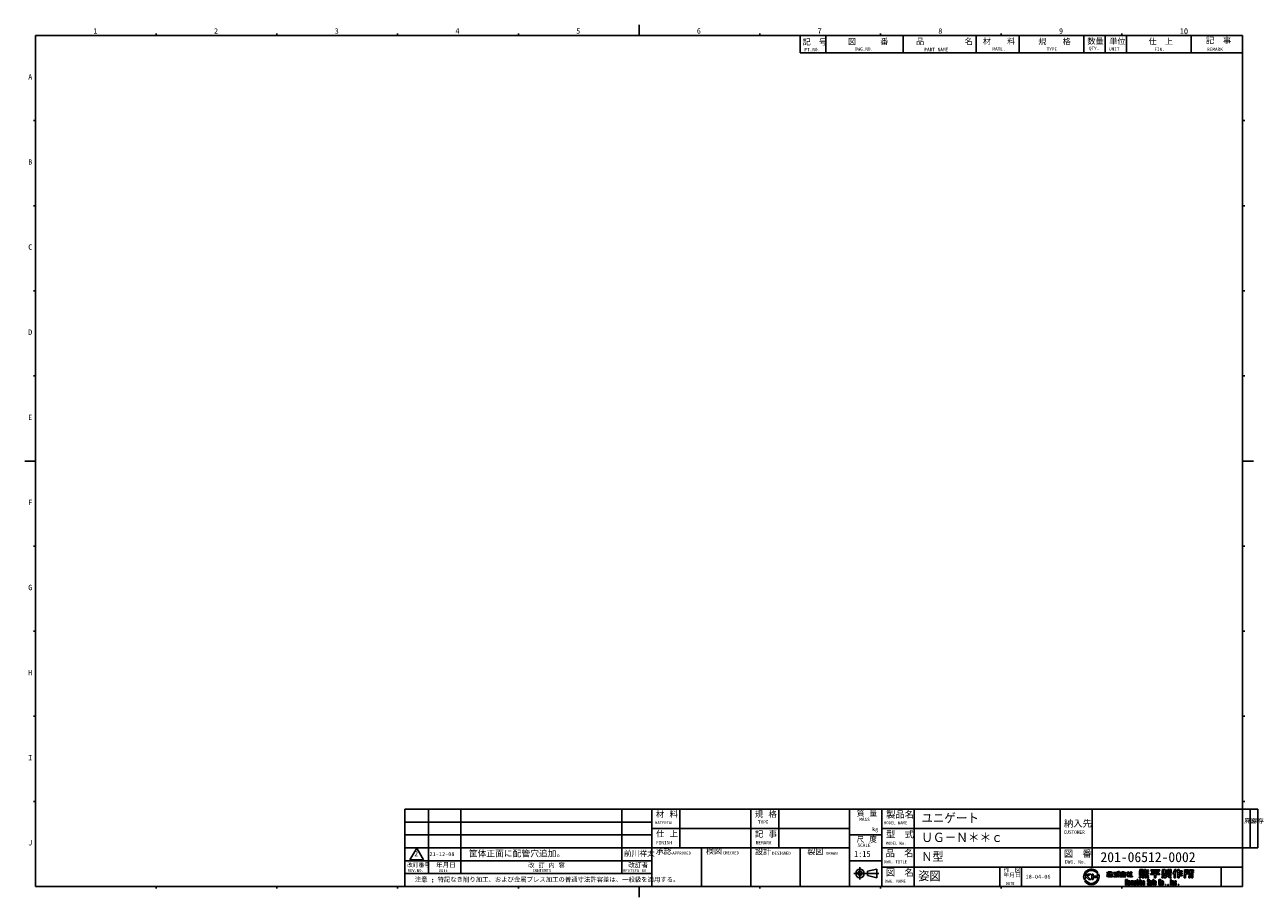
# Model space of a CAD drawing. Extents: x 10 to 8401, y 5 to 5749.
# Tile 1 of 21: x 10 to 587, y 5 to 411. Entities that reach past the tile are written whole.
import ezdxf

# ---------------------------------------------------------------- set-up
doc = ezdxf.new("R2010")
doc.units = 0
doc.header["$LTSCALE"] = 20
doc.linetypes.add('CENTER', pattern=[2, 1.25, -0.25, 0.25, -0.25])
for name, color, linetype in [('BOM10', 7, 'CONTINUOUS'), ('BOM110', 7, 'CONTINUOUS'), ('MDF10', 7, 'CONTINUOUS'), ('MDF11', 7, 'CONTINUOUS'), ('WAKU10', 7, 'CONTINUOUS'), ('WAKU11', 7, 'CONTINUOUS'), ('WAKU110', 7, 'CONTINUOUS')]:
    doc.layers.add(name, color=color, linetype=linetype)
doc.styles.add('KNJTATE', font='TXT', dxfattribs={"bigfont": 'BIGFONT'})
doc.styles.add('KNJYOKO', font='TXT', dxfattribs={"bigfont": 'BIGFONT'})

# ---------------------------------------------------------------- blocks, each defined once
blk = doc.blocks.new('*X0')
at = {"layer": 'WAKU11', "color": 0, "linetype": 'BYBLOCK', "lineweight": -2}
blk.add_line((549.88, 17.06), (549.88, 17.06), dxfattribs=at)

msp = doc.modelspace()

# ---------------------------------------------------------------- linework, layer by layer
at = {"layer": 'BOM10', "color": 3, "linetype": 'CONTINUOUS'}
for p, q in [((371, 406), (577, 406)), ((371, 406), (371, 398)), ((383, 406), (383, 398)), ((419, 406), (419, 398)), ((453, 406), (453, 398)), ((473, 406), (473, 398)), ((503, 406), (503, 398)), ((513, 406), (513, 398)), ((523, 406), (523, 398)), ((553, 406), (553, 398)), ((577, 406), (577, 398)), ((371, 398), (577, 398))]:
    msp.add_line(p, q, dxfattribs=at)
at = {"layer": 'MDF10', "color": 3, "linetype": 'CONTINUOUS'}
for p, q in [((187, 46), (302, 46)), ((187, 40), (187, 46)), ((187, 46), (187, 10.286)), ((198, 40), (198, 46)), ((213, 40), (213, 46)), ((288, 40), (288, 46)), ((302, 40), (302, 46)), ((187, 40), (302, 40)), ((187, 34), (187, 40)), ((198, 34), (198, 40)), ((213, 34), (213, 40)), ((288, 34), (288, 40)), ((302, 34), (302, 40)), ((187, 34), (302, 34)), ((187, 28), (187, 34)), ((198, 28), (198, 34)), ((213, 28), (213, 34)), ((288, 28), (288, 34)), ((302, 28), (302, 34)), ((187, 28), (302, 28)), ((187, 22), (187, 28)), ((189.35, 22.401), (192.498, 27.853)), ((195.646, 22.401), (192.498, 27.853)), ((198, 22), (198, 28)), ((213, 22), (213, 28)), ((288, 22), (288, 28)), ((302, 22), (302, 28)), ((187, 22), (302, 22)), ((187, 22), (187, 16)), ((189.35, 22.401), (195.646, 22.401)), ((198, 22), (198, 16)), ((213, 22), (213, 16)), ((288, 22), (288, 16)), ((302, 22), (302, 16)), ((187, 16), (302, 16))]:
    msp.add_line(p, q, dxfattribs=at)
at = {"layer": 'WAKU10', "color": 3, "linetype": 'CONTINUOUS'}
for p, q in [((296, 406), (296, 411)), ((15, 406), (577, 406)), ((15, 406), (15, 10)), ((71.2, 406), (71.2, 407)), ((127.4, 406), (127.4, 407)), ((183.6, 406), (183.6, 407)), ((239.8, 406), (239.8, 407)), ((352.2, 406), (352.2, 407)), ((408.4, 406), (408.4, 407)), ((464.6, 406), (464.6, 407)), ((520.8, 406), (520.8, 407)), ((577, 406), (577, 10)), ((14, 366.4), (15, 366.4)), ((578, 366.4), (577, 366.4)), ((14, 326.8), (15, 326.8)), ((578, 326.8), (577, 326.8)), ((14, 287.2), (15, 287.2)), ((578, 287.2), (577, 287.2)), ((14, 247.6), (15, 247.6)), ((578, 247.6), (577, 247.6)), ((10, 208), (15, 208)), ((582, 208), (577, 208)), ((14, 168.4), (15, 168.4)), ((578, 168.4), (577, 168.4)), ((14, 128.8), (15, 128.8)), ((578, 128.8), (577, 128.8)), ((14, 89.2), (15, 89.2)), ((578, 89.2), (577, 89.2)), ((14, 49.6), (15, 49.6)), ((578, 49.6), (577, 49.6)), ((302, 46), (577, 46)), ((302, 46), (302, 10)), ((315, 46), (315, 28)), ((348, 46), (348, 10)), ((361, 46), (361, 28)), ((394, 46), (394, 10)), ((409, 46), (409, 10)), ((424, 46), (424, 10)), ((492, 46), (492, 10)), ((507, 46), (507, 19)), ((577, 46), (577, 10)), ((577, 46), (584, 46)), ((580.5, 28), (580.5, 46)), ((584, 28), (584, 46)), ((302, 37), (394, 37)), ((409, 37), (492, 37)), ((394, 34), (409, 34)), ((302, 28), (394, 28)), ((325, 28), (325, 10)), ((371, 28), (371, 10)), ((409, 28), (577, 28)), ((577, 28), (584, 28)), ((394, 22), (409, 22)), ((402.315, 17.062), (406.654, 18.062)), ((406.654, 14.062), (406.654, 18.062)), ((409, 19), (577, 19)), ((464, 19), (464, 10)), ((474, 19), (474, 10)), ((567, 19), (567, 10)), ((402.315, 15.062), (402.315, 17.062)), ((402.315, 15.062), (406.654, 14.062)), ((15, 10), (577, 10)), ((71.2, 10), (71.2, 9)), ((127.4, 10), (127.4, 9)), ((183.6, 10), (183.6, 9)), ((239.8, 10), (239.8, 9)), ((296, 10), (296, 5)), ((302, 10), (577, 10)), ((352.2, 10), (352.2, 9)), ((408.4, 10), (408.4, 9)), ((464.6, 10), (464.6, 9)), ((520.8, 10), (520.8, 9))]:
    msp.add_line(p, q, dxfattribs=at)
at = {"layer": 'WAKU10', "color": 3, "linetype": 'CENTER'}
for p, q in [((398.842, 18.908), (398.842, 13.279)), ((396.056, 16.062), (407.574, 16.062))]:
    msp.add_line(p, q, dxfattribs=at)
at = {"layer": 'WAKU10', "color": 3, "linetype": 'CONTINUOUS'}
for radius in [2, 1]:
    msp.add_circle((398.842, 16.062), radius, dxfattribs=at)
at = {"layer": 'WAKU10', "color": 9, "linetype": 'CONTINUOUS'}
msp.add_point((577, 46), dxfattribs=at)
at = {"layer": 'WAKU11', "color": 4, "linetype": 'CONTINUOUS'}
for p, q in [((529.159, 17.913), (528.91, 16.986)), ((529.839, 17.913), (529.159, 17.913)), ((529.839, 17.913), (529.673, 17.295)), ((530.116, 17.913), (530.282, 17.295)), ((530.116, 17.913), (530.756, 17.913)), ((530.756, 17.913), (531.005, 16.986)), ((531.314, 16.967), (531.314, 17.913)), ((531.314, 17.913), (531.971, 17.913)), ((531.971, 17.659), (531.971, 17.913)), ((531.971, 17.659), (533.13, 17.759)), ((531.971, 17.35), (533.13, 17.45)), ((531.971, 17.024), (531.971, 17.35)), ((533.13, 17.759), (533.13, 17.45)), ((534.203, 17.798), (538.423, 17.798)), ((534.203, 17.798), (534.203, 17.456)), ((534.203, 17.456), (535.965, 17.456)), ((535.965, 17.456), (535.965, 15.881)), ((536.661, 15.881), (536.661, 17.456)), ((536.661, 17.456), (538.423, 17.456)), ((538.423, 17.456), (538.423, 17.798)), ((539.639, 17.913), (539.473, 17.295)), ((540.239, 17.913), (539.639, 17.913)), ((540.239, 17.913), (540.156, 17.604)), ((540.366, 17.604), (540.156, 17.604)), ((540.366, 17.913), (540.366, 17.604)), ((540.366, 17.913), (540.984, 17.913)), ((540.984, 17.913), (540.984, 17.604)), ((540.984, 17.604), (541.854, 17.604)), ((541.854, 17.295), (541.854, 17.604)), ((542.205, 15.904), (542.205, 17.875)), ((542.824, 17.875), (542.205, 17.875)), ((542.824, 15.904), (542.824, 17.875)), ((543.075, 17.875), (543.075, 15.905)), ((543.075, 17.875), (543.693, 17.875)), ((543.693, 17.875), (543.693, 16.214)), ((545.371, 17.913), (544.435, 15.906)), ((545.371, 17.913), (546.096, 17.913)), ((545.781, 17.238), (546.096, 17.913)), ((546.776, 17.913), (546.29, 16.87)), ((546.776, 17.913), (547.502, 17.913)), ((547.502, 17.913), (547.231, 17.334)), ((547.231, 17.334), (548.798, 17.334)), ((548.802, 16.87), (548.802, 17.334)), ((549.875, 17.798), (549.875, 17.334)), ((551.804, 17.798), (549.875, 17.798)), ((551.804, 17.334), (549.875, 17.334)), ((551.804, 17.334), (551.804, 17.798)), ((552.25, 17.798), (551.883, 13.971)), ((552.25, 17.798), (554.134, 17.798)), ((552.858, 16.963), (552.877, 17.334)), ((552.877, 17.334), (554.134, 17.334)), ((554.134, 17.334), (554.134, 17.798)), ((514.458, 16.574), (513.837, 16.574)), ((513.837, 16.574), (513.837, 16.296)), ((514.091, 16.296), (513.837, 14.587)), ((514.091, 16.296), (513.837, 16.296)), ((514.047, 14.587), (513.837, 14.587)), ((514.433, 16.296), (514.231, 14.75)), ((514.433, 16.296), (514.458, 16.296)), ((514.458, 16.574), (514.458, 16.852)), ((514.829, 16.852), (514.458, 16.852)), ((514.458, 16.296), (514.458, 14.487)), ((514.458, 14.487), (514.829, 14.487)), ((514.829, 16.852), (514.829, 14.487)), ((515.046, 16.852), (514.968, 16.296)), ((514.968, 16.296), (515.539, 16.296)), ((515.539, 16.017), (514.968, 16.017)), ((514.968, 15.739), (514.968, 16.017)), ((515.144, 15.739), (514.968, 15.739)), ((515.144, 15.739), (514.968, 14.487)), ((514.968, 14.487), (515.177, 14.487)), ((515.046, 16.852), (515.41, 16.852)), ((515.495, 15.739), (515.362, 14.65)), ((515.41, 16.852), (515.376, 16.574)), ((515.539, 16.574), (515.376, 16.574)), ((515.495, 15.739), (515.539, 15.739)), ((515.539, 16.852), (515.91, 16.852)), ((515.539, 16.574), (515.539, 16.852)), ((515.539, 16.017), (515.539, 16.296)), ((515.539, 15.739), (515.539, 14.487)), ((515.91, 14.487), (515.539, 14.487)), ((515.91, 16.574), (515.91, 16.852)), ((515.91, 16.574), (516.481, 16.574)), ((515.91, 16.296), (516.481, 16.296)), ((515.91, 16.017), (515.91, 16.296)), ((515.91, 16.017), (516.481, 16.017)), ((515.953, 15.739), (515.91, 15.739)), ((515.91, 15.739), (515.91, 14.487)), ((515.953, 15.739), (516.087, 14.65)), ((516.481, 14.487), (516.271, 14.487)), ((516.305, 15.739), (516.481, 15.739)), ((516.305, 15.739), (516.481, 14.487)), ((516.481, 16.296), (516.481, 16.574)), ((516.481, 16.017), (516.481, 15.739)), ((518.561, 16.574), (516.952, 16.574)), ((516.952, 16.296), (516.952, 16.574)), ((518.641, 16.296), (516.952, 16.296)), ((517.616, 14.765), (516.952, 14.765)), ((516.952, 14.765), (516.952, 14.487)), ((518.72, 14.487), (516.952, 14.487)), ((517.045, 16.017), (518.628, 16.017)), ((517.045, 15.739), (517.045, 16.017)), ((517.616, 15.739), (517.045, 15.739)), ((517.616, 15.739), (517.616, 14.765)), ((518.057, 15.739), (518.628, 15.739)), ((518.057, 14.765), (518.057, 15.739)), ((518.057, 14.765), (518.72, 14.765)), ((518.481, 16.852), (518.873, 16.852)), ((518.558, 16.585), (518.481, 16.852)), ((518.628, 16.017), (518.628, 15.739)), ((518.641, 16.296), (519.116, 14.638)), ((518.72, 14.765), (518.72, 14.487)), ((518.958, 16.574), (518.873, 16.852)), ((518.958, 16.574), (519.596, 16.574)), ((519.043, 16.296), (519.596, 16.296)), ((519.043, 16.296), (519.596, 14.487)), ((519.117, 16.922), (519.596, 16.922)), ((519.117, 16.922), (519.117, 16.713)), ((519.117, 16.713), (519.596, 16.713)), ((519.324, 14.487), (519.596, 14.487)), ((519.596, 16.922), (519.596, 16.713)), ((519.596, 16.296), (519.596, 16.574)), ((521.087, 16.852), (519.928, 16.296)), ((520.587, 16.296), (519.928, 16.296)), ((522.618, 16.11), (519.974, 16.11)), ((519.974, 15.832), (519.974, 16.11)), ((522.618, 15.832), (519.974, 15.832)), ((519.974, 15.554), (519.974, 15.275)), ((519.974, 15.554), (522.618, 15.554)), ((520.342, 15.275), (519.974, 15.275)), ((520.342, 15.275), (519.974, 14.487)), ((522.618, 14.487), (519.974, 14.487)), ((520.543, 14.719), (520.802, 15.275)), ((522.049, 14.719), (520.543, 14.719)), ((520.784, 16.34), (521.296, 16.581)), ((520.802, 15.275), (522.618, 15.275)), ((521.505, 16.852), (521.087, 16.852)), ((521.296, 16.581), (521.808, 16.34)), ((521.505, 16.852), (522.664, 16.296)), ((522.337, 15.09), (521.876, 15.09)), ((521.876, 15.09), (522.049, 14.719)), ((522.006, 16.296), (522.664, 16.296)), ((522.337, 15.09), (522.618, 14.487)), ((522.528, 13.274), (522.815, 13.274)), ((522.528, 10.628), (522.528, 13.274)), ((522.618, 15.832), (522.618, 16.11)), ((522.618, 15.554), (522.618, 15.275)), ((522.815, 12.222), (522.815, 13.274)), ((522.815, 12.222), (522.858, 12.222)), ((522.815, 10.628), (522.815, 11.897)), ((522.815, 11.897), (522.859, 11.897)), ((522.858, 12.222), (523.091, 13.274)), ((522.859, 11.897), (523.145, 10.628)), ((523.663, 16.296), (522.996, 15.275)), ((523.506, 15.275), (522.996, 15.275)), ((523.506, 16.574), (523.089, 16.574)), ((523.089, 16.574), (523.089, 16.296)), ((523.663, 16.296), (523.089, 16.296)), ((523.091, 13.274), (523.384, 13.274)), ((523.384, 13.274), (523.141, 12.058)), ((523.141, 12.058), (523.439, 10.628)), ((523.924, 16.852), (523.506, 16.852)), ((523.506, 16.574), (523.506, 16.852)), ((523.506, 15.275), (523.506, 14.487)), ((523.924, 14.487), (523.506, 14.487)), ((523.674, 10.867), (523.674, 12.569)), ((523.674, 12.569), (523.961, 12.569)), ((523.924, 16.574), (523.924, 16.852)), ((523.924, 16.574), (524.295, 16.574)), ((523.924, 15.275), (523.924, 14.487)), ((523.924, 15.275), (524.434, 15.275)), ((523.958, 15.991), (524.295, 16.574)), ((523.958, 15.991), (524.434, 15.275)), ((523.961, 11.016), (523.961, 12.569)), ((524.216, 11.016), (524.216, 12.569)), ((524.216, 12.569), (524.503, 12.569)), ((524.388, 14.487), (524.388, 14.765)), ((524.828, 14.765), (524.388, 14.765)), ((524.388, 14.487), (525.686, 14.487)), ((524.434, 16.296), (524.434, 16.574)), ((524.828, 16.574), (524.434, 16.574)), ((524.828, 16.296), (524.434, 16.296)), ((524.503, 10.867), (524.503, 12.569)), ((524.828, 16.852), (525.246, 16.852)), ((524.828, 16.574), (524.828, 16.852)), ((524.828, 16.296), (524.828, 14.765)), ((524.893, 12.569), (526.026, 12.569)), ((524.893, 12.569), (524.893, 10.628)), ((525.181, 12.182), (525.181, 10.628)), ((525.246, 16.574), (525.246, 16.852)), ((525.246, 16.574), (525.64, 16.574)), ((525.246, 16.296), (525.64, 16.296)), ((525.246, 16.296), (525.246, 14.765)), ((525.246, 14.765), (525.686, 14.765)), ((525.435, 12.182), (525.435, 10.628)), ((525.64, 16.574), (525.64, 16.296)), ((525.686, 14.765), (525.686, 14.487)), ((525.723, 12.182), (525.723, 10.628)), ((525.978, 12.182), (525.978, 10.628)), ((526.265, 12.331), (526.265, 10.628)), ((526.655, 12.331), (526.655, 12.011)), ((526.655, 12.011), (526.942, 12.011)), ((527.246, 12.569), (526.894, 12.569)), ((526.894, 11.648), (527.197, 11.648)), ((526.942, 12.182), (526.942, 12.011)), ((527.197, 12.182), (527.197, 11.648)), ((527.485, 12.331), (527.485, 10.628)), ((527.875, 10.628), (527.875, 13.22)), ((527.875, 13.22), (528.162, 13.22)), ((528.162, 12.569), (528.162, 13.22)), ((528.162, 12.569), (528.466, 12.569)), ((528.162, 12.182), (528.162, 10.628)), ((528.417, 12.182), (528.417, 10.628)), ((528.704, 12.331), (528.704, 10.628)), ((529.032, 14.699), (528.779, 13.971)), ((529.224, 13.971), (528.779, 13.971)), ((528.91, 16.986), (531.005, 16.986)), ((528.933, 15.031), (528.933, 16.754)), ((530.982, 16.754), (528.933, 16.754)), ((529.59, 15.031), (528.933, 15.031)), ((529.713, 14.699), (529.032, 14.699)), ((529.094, 13.22), (529.382, 13.22)), ((529.094, 12.851), (529.094, 13.22)), ((529.094, 12.851), (529.382, 12.851)), ((529.094, 12.569), (529.382, 12.569)), ((529.094, 10.618), (529.094, 12.569)), ((529.382, 12.851), (529.382, 13.22)), ((529.382, 10.628), (529.382, 12.569)), ((529.713, 14.699), (529.522, 14.199)), ((529.59, 16.445), (529.59, 16.113)), ((530.325, 16.445), (529.59, 16.445)), ((530.325, 16.113), (529.59, 16.113)), ((529.59, 15.842), (529.59, 15.61)), ((530.325, 15.842), (529.59, 15.842)), ((530.325, 15.61), (529.59, 15.61)), ((529.59, 15.34), (529.59, 15.031)), ((530.325, 15.34), (529.59, 15.34)), ((529.673, 17.295), (530.282, 17.295)), ((529.772, 12.569), (530.276, 12.569)), ((529.772, 10.628), (529.772, 12.569)), ((530.03, 14.699), (530.711, 14.699)), ((530.03, 14.699), (530.283, 13.971)), ((530.059, 10.628), (530.059, 12.168)), ((530.2, 12.309), (530.276, 12.309)), ((530.276, 12.309), (530.276, 12.569)), ((530.283, 13.971), (530.964, 13.971)), ((530.325, 16.445), (530.325, 16.113)), ((530.325, 15.842), (530.325, 15.61)), ((530.325, 15.34), (530.325, 15.031)), ((530.325, 15.031), (530.634, 15.031)), ((530.504, 12.331), (530.504, 12.011)), ((530.504, 12.011), (530.791, 12.011)), ((530.711, 14.699), (530.964, 13.971)), ((531.095, 12.569), (530.742, 12.569)), ((530.742, 11.648), (531.046, 11.648)), ((530.791, 12.182), (530.791, 12.011)), ((530.982, 15.378), (530.982, 16.754)), ((531.046, 12.182), (531.046, 11.648)), ((531.241, 14.699), (531.922, 14.699)), ((531.241, 14.699), (531.494, 13.971)), ((531.314, 15.359), (531.314, 16.406)), ((531.314, 16.406), (531.971, 16.406)), ((531.333, 12.331), (531.333, 10.628)), ((531.494, 13.971), (532.175, 13.971)), ((531.642, 16.638), (533.13, 16.638)), ((531.642, 15.031), (533.13, 15.031)), ((531.922, 14.699), (532.175, 13.971)), ((531.971, 16.051), (531.971, 16.406)), ((531.971, 16.051), (533.13, 16.151)), ((531.971, 15.742), (533.13, 15.842)), ((531.971, 15.417), (531.971, 15.742)), ((532.048, 16.947), (533.13, 16.947)), ((532.048, 15.34), (533.13, 15.34)), ((532.351, 14.699), (533.032, 14.699)), ((532.351, 14.699), (532.604, 13.971)), ((532.604, 13.971), (533.285, 13.971)), ((532.757, 12.981), (532.757, 12.387)), ((532.757, 11.756), (533.045, 11.756)), ((532.757, 10.921), (532.757, 11.756)), ((533.255, 11.854), (532.973, 12.016)), ((533.032, 14.699), (533.285, 13.971)), ((533.045, 12.873), (533.045, 12.387)), ((533.045, 11.03), (533.045, 11.756)), ((533.321, 13.274), (533.05, 13.274)), ((533.116, 12.265), (533.398, 12.104)), ((533.13, 16.638), (533.13, 16.947)), ((533.13, 16.151), (533.13, 15.842)), ((533.13, 15.031), (533.13, 15.34)), ((533.326, 12.873), (533.326, 12.363)), ((533.326, 12.363), (533.614, 12.363)), ((533.326, 11.03), (533.326, 11.732)), ((533.614, 12.981), (533.614, 12.363)), ((533.614, 10.921), (533.614, 11.747)), ((533.95, 12.331), (533.95, 12.011)), ((533.95, 12.011), (534.237, 12.011)), ((535.965, 15.881), (534.126, 15.881)), ((534.126, 15.881), (534.126, 15.54)), ((534.126, 15.54), (535.965, 15.54)), ((534.541, 12.569), (534.188, 12.569)), ((534.188, 11.648), (534.492, 11.648)), ((534.237, 12.182), (534.237, 12.011)), ((534.492, 12.182), (534.492, 11.648)), ((534.638, 17.005), (535.278, 17.005)), ((534.638, 17.005), (534.799, 16.404)), ((534.779, 12.331), (534.779, 10.628)), ((535.485, 16.232), (535.023, 16.232)), ((535.169, 12.981), (535.169, 10.628)), ((535.485, 16.232), (535.278, 17.005)), ((535.408, 13.22), (535.674, 13.22)), ((535.457, 12.832), (535.457, 12.569)), ((535.457, 12.569), (535.674, 12.569)), ((535.457, 12.309), (535.674, 12.309)), ((535.457, 12.309), (535.457, 10.628)), ((535.584, 12.959), (535.674, 12.959)), ((535.674, 13.22), (535.674, 12.959)), ((535.674, 12.569), (535.674, 12.309)), ((535.901, 10.867), (535.901, 12.331)), ((535.965, 15.54), (535.965, 13.971)), ((535.965, 13.971), (536.661, 13.971)), ((536.14, 12.569), (536.492, 12.569)), ((536.189, 12.182), (536.189, 11.81)), ((536.189, 11.81), (536.443, 11.81)), ((536.189, 11.016), (536.189, 11.55)), ((536.189, 11.55), (536.731, 11.55)), ((536.443, 12.182), (536.443, 11.81)), ((536.661, 15.881), (538.501, 15.881)), ((536.661, 13.971), (536.661, 15.54)), ((536.661, 15.54), (538.501, 15.54)), ((536.731, 12.331), (536.731, 11.55)), ((537.348, 17.005), (537.141, 16.232)), ((537.141, 16.232), (537.604, 16.232)), ((537.989, 17.005), (537.348, 17.005)), ((537.989, 17.005), (537.828, 16.404)), ((538.055, 12.981), (538.055, 10.921)), ((538.342, 11.03), (538.342, 12.873)), ((538.347, 13.274), (538.618, 13.274)), ((538.501, 15.54), (538.501, 15.881)), ((538.624, 12.873), (538.624, 12.241)), ((538.624, 12.241), (538.911, 12.241)), ((538.624, 11.03), (538.624, 11.878)), ((538.911, 11.878), (538.624, 11.878)), ((538.911, 12.981), (538.911, 12.241)), ((538.911, 10.921), (538.911, 11.878)), ((539.301, 10.867), (539.301, 12.331)), ((539.758, 15.246), (539.342, 13.971)), ((539.727, 13.971), (539.342, 13.971)), ((539.419, 15.633), (541.236, 15.633)), ((539.419, 15.633), (539.419, 15.246)), ((539.419, 15.246), (539.758, 15.246)), ((540.366, 17.295), (539.473, 17.295)), ((539.496, 17.102), (539.496, 16.87)), ((540.366, 17.102), (539.496, 17.102)), ((540.366, 16.87), (539.496, 16.87)), ((539.496, 15.904), (539.496, 16.677)), ((540.366, 16.677), (539.496, 16.677)), ((540.115, 15.904), (539.496, 15.904)), ((539.54, 12.569), (539.887, 12.569)), ((539.589, 12.182), (539.589, 11.016)), ((539.844, 12.182), (539.844, 11.016)), ((540.366, 15.239), (540.021, 14.184)), ((540.115, 15.904), (540.115, 16.367)), ((540.366, 16.367), (540.115, 16.367)), ((540.125, 12.331), (540.125, 10.867)), ((540.366, 17.295), (540.366, 17.102)), ((540.366, 16.87), (540.366, 16.677)), ((540.366, 16.367), (540.366, 15.904)), ((540.366, 15.904), (540.984, 15.904)), ((540.366, 13.971), (540.366, 15.22)), ((540.366, 13.971), (541.023, 13.971)), ((540.984, 17.295), (540.984, 17.102)), ((540.984, 17.295), (541.854, 17.295)), ((540.984, 17.102), (541.854, 17.102)), ((540.984, 16.87), (540.984, 16.677)), ((540.984, 16.87), (541.854, 16.87)), ((540.984, 16.677), (541.854, 16.677)), ((540.984, 15.904), (540.984, 16.367)), ((540.984, 16.367), (541.236, 16.367)), ((541.74, 15.246), (541.023, 15.246)), ((541.023, 15.246), (541.023, 14.677)), ((541.74, 15.246), (541.023, 14.677)), ((541.023, 13.971), (542.128, 14.898)), ((541.236, 16.367), (541.236, 15.903)), ((541.236, 15.904), (541.545, 15.904)), ((541.236, 15.788), (541.236, 15.633)), ((541.236, 15.788), (541.854, 15.788)), ((541.854, 16.87), (541.854, 17.102)), ((541.854, 16.213), (541.854, 16.677)), ((541.854, 15.788), (541.854, 15.633)), ((541.854, 15.633), (543.771, 15.633)), ((543.012, 14.068), (542.128, 14.898)), ((542.824, 15.904), (542.205, 15.904)), ((542.505, 15.246), (543.771, 15.246)), ((542.824, 14.919), (542.505, 15.246)), ((542.939, 15.082), (542.824, 14.919)), ((542.939, 15.082), (543.605, 15.082)), ((543.384, 15.905), (543.075, 15.905)), ((543.201, 14.532), (543.605, 15.082)), ((543.201, 14.532), (543.848, 13.971)), ((543.237, 13.971), (543.848, 13.971)), ((543.399, 13.274), (543.687, 13.274)), ((543.399, 10.628), (543.399, 13.274)), ((543.687, 10.628), (543.687, 13.274)), ((543.771, 15.633), (543.771, 15.246)), ((544.077, 12.569), (544.668, 12.569)), ((544.077, 12.569), (544.077, 10.628)), ((544.364, 12.182), (544.364, 10.628)), ((544.435, 15.906), (545.085, 15.906)), ((544.619, 12.182), (544.619, 10.628)), ((544.906, 12.331), (544.906, 10.628)), ((545.085, 15.906), (545.085, 13.971)), ((545.781, 13.971), (545.085, 13.971)), ((545.296, 10.867), (545.296, 12.331)), ((545.535, 12.569), (545.887, 12.569)), ((545.584, 12.182), (545.584, 11.016)), ((545.711, 12.276), (545.698, 12.276)), ((545.781, 17.238), (545.781, 13.971)), ((545.839, 12.182), (545.839, 11.862)), ((545.839, 11.862), (546.126, 11.862)), ((546.126, 12.331), (546.126, 11.862)), ((546.29, 16.87), (546.792, 16.87)), ((546.792, 16.87), (546.792, 13.971)), ((547.488, 13.971), (546.792, 13.971)), ((547.488, 16.87), (548.802, 16.87)), ((547.488, 16.329), (547.488, 16.87)), ((547.488, 16.329), (548.802, 16.329)), ((547.488, 15.904), (548.802, 15.904)), ((547.488, 15.362), (547.488, 15.904)), ((547.488, 15.362), (548.802, 15.362)), ((547.488, 14.937), (548.802, 14.937)), ((547.488, 14.937), (547.488, 13.971)), ((548.802, 15.904), (548.802, 16.329)), ((548.802, 15.362), (548.802, 14.937)), ((549.875, 17.063), (549.775, 13.971)), ((549.775, 13.971), (550.142, 13.971)), ((549.875, 17.063), (551.823, 17.063)), ((550.571, 15.826), (550.471, 14.3)), ((551.128, 16.599), (550.571, 16.599)), ((550.571, 16.29), (550.571, 16.599)), ((550.571, 16.29), (551.128, 16.29)), ((551.495, 15.826), (550.571, 15.826)), ((551.128, 16.599), (551.128, 16.29)), ((551.823, 16.155), (551.823, 17.063)), ((552.217, 13.971), (551.883, 13.971)), ((552.828, 16.538), (552.564, 14.295)), ((552.828, 16.538), (553.183, 16.538)), ((552.858, 16.963), (554.134, 16.963)), ((553.183, 16.538), (553.183, 13.971)), ((553.183, 13.971), (553.879, 13.971)), ((553.879, 13.971), (553.879, 16.538)), ((553.879, 16.538), (554.134, 16.538)), ((554.134, 16.963), (554.134, 16.538)), ((522.815, 10.628), (522.528, 10.628)), ((523.439, 10.628), (523.145, 10.628)), ((524.265, 10.628), (523.912, 10.628)), ((524.893, 10.628), (525.181, 10.628)), ((525.435, 10.628), (525.723, 10.628)), ((525.978, 10.628), (526.265, 10.628)), ((526.655, 10.867), (526.655, 11.409)), ((527.485, 10.628), (526.894, 10.628)), ((526.942, 11.016), (526.942, 11.26)), ((527.197, 11.26), (527.197, 11.016)), ((527.875, 10.628), (528.162, 10.628)), ((528.417, 10.628), (528.704, 10.628)), ((529.084, 10.628), (529.382, 10.628)), ((529.772, 10.628), (530.059, 10.628)), ((530.504, 10.867), (530.504, 11.409)), ((531.333, 10.628), (530.742, 10.628)), ((530.791, 11.016), (530.791, 11.26)), ((531.046, 11.26), (531.046, 11.016)), ((533.321, 10.628), (533.05, 10.628)), ((533.95, 10.867), (533.95, 11.409)), ((534.779, 10.628), (534.188, 10.628)), ((534.237, 11.016), (534.237, 11.26)), ((534.492, 11.26), (534.492, 11.016)), ((535.457, 10.628), (535.169, 10.628)), ((536.14, 10.628), (536.492, 10.628)), ((536.443, 11.187), (536.731, 11.187)), ((536.443, 11.016), (536.443, 11.187)), ((536.731, 10.867), (536.731, 11.187)), ((538.618, 10.628), (538.347, 10.628)), ((539.887, 10.628), (539.54, 10.628)), ((541.016, 10.889), (541.303, 10.889)), ((541.016, 10.889), (541.016, 10.628)), ((541.016, 10.628), (541.303, 10.628)), ((541.303, 10.628), (541.303, 10.889)), ((542.214, 10.889), (542.142, 10.303)), ((542.142, 10.303), (542.432, 10.303)), ((542.214, 10.889), (542.503, 10.889)), ((542.503, 10.889), (542.432, 10.303)), ((543.687, 10.628), (543.399, 10.628)), ((544.077, 10.628), (544.364, 10.628)), ((544.906, 10.628), (544.619, 10.628)), ((545.887, 10.628), (545.535, 10.628)), ((546.126, 11.498), (545.839, 11.498)), ((545.839, 11.016), (545.839, 11.498)), ((546.126, 10.867), (546.126, 11.498)), ((547.016, 10.889), (547.016, 10.628)), ((547.016, 10.889), (547.303, 10.889)), ((547.016, 10.628), (547.303, 10.628)), ((547.303, 10.628), (547.303, 10.889))]:
    msp.add_line(p, q, dxfattribs=at)
for centre, radius, start, end in [((514.047, 14.772), 0.186, 270, 352.999705), ((515.177, 14.672), 0.186, 270, 352.999705), ((516.271, 14.672), 0.186, 187.000295, 270), ((519.317, 14.696), 0.209, 196.000312, 270), ((520.587, 16.76), 0.464, 270, 295.201246), ((522.006, 16.76), 0.464, 244.798754, 270), ((525.308, 12.182), 0.127, 90, 180), ((525.308, 12.182), 0.127, 0, 90), ((525.85, 12.182), 0.127, 90, 180), ((525.85, 12.182), 0.127, 0, 90), ((526.026, 12.331), 0.239, 0, 90), ((526.894, 12.331), 0.239, 90, 180), ((526.894, 11.409), 0.239, 90, 180), ((527.07, 12.182), 0.127, 90, 180), ((527.07, 12.182), 0.127, 0, 90), ((527.246, 12.331), 0.239, 0, 90), ((528.289, 12.182), 0.127, 90, 180), ((528.289, 12.182), 0.127, 0, 90), ((528.466, 12.331), 0.239, 0, 90), ((529.224, 14.28), 0.309, 270, 344.74463), ((530.2, 12.168), 0.141, 90, 180), ((530.742, 12.331), 0.239, 90, 180), ((530.742, 11.409), 0.239, 90, 180), ((530.634, 15.378), 0.348, 270, 360), ((530.919, 12.182), 0.127, 90, 180), ((530.919, 12.182), 0.127, 0, 90), ((531.095, 12.331), 0.239, 0, 90), ((531.642, 16.967), 0.329, 180, 270), ((531.642, 15.359), 0.329, 180, 270), ((532.048, 17.024), 0.0773, 180, 270), ((532.048, 15.417), 0.0773, 180, 270), ((533.05, 12.981), 0.293, 90, 180), ((533.185, 12.387), 0.428, 180, 240.255029), ((533.185, 12.873), 0.141, 90, 180), ((533.185, 12.387), 0.141, 180, 240.254025), ((533.185, 12.873), 0.141, 0, 90), ((533.185, 11.732), 0.141, 0, 60.255939), ((533.321, 12.981), 0.293, 0, 90), ((533.185, 11.732), 0.428, 0, 60.255029), ((534.188, 12.331), 0.239, 90, 180), ((534.188, 11.409), 0.239, 90, 180), ((534.365, 12.182), 0.127, 90, 180), ((534.365, 12.182), 0.127, 0, 90), ((534.541, 12.331), 0.239, 0, 90), ((535.023, 16.464), 0.232, 194.998835, 270), ((535.408, 12.981), 0.239, 90, 180), ((535.584, 12.832), 0.127, 90, 180), ((536.14, 12.331), 0.239, 90, 180), ((536.316, 12.182), 0.127, 90, 180), ((536.316, 12.182), 0.127, 0, 90), ((536.492, 12.331), 0.239, 0, 90), ((537.604, 16.464), 0.232, 270, 345.001165), ((538.347, 12.981), 0.293, 90, 180), ((538.483, 12.873), 0.141, 90, 180), ((538.483, 12.873), 0.141, 0, 90), ((538.618, 12.981), 0.293, 0, 90), ((539.54, 12.331), 0.239, 90, 180), ((539.716, 12.182), 0.127, 90, 180), ((539.716, 12.182), 0.127, 0, 90), ((539.727, 14.28), 0.309, 270, 341.909302), ((539.887, 12.331), 0.239, 0, 90), ((541.545, 16.213), 0.309, 270, 360), ((543.237, 14.28), 0.309, 223.368051, 270), ((543.384, 16.214), 0.309, 270.050134, 360), ((544.491, 12.182), 0.127, 90, 180), ((544.491, 12.182), 0.127, 0, 90), ((544.668, 12.331), 0.239, 0, 90), ((545.535, 12.331), 0.239, 90, 180), ((545.711, 12.182), 0.127, 90, 180), ((545.711, 12.182), 0.127, 0, 90), ((545.887, 12.331), 0.239, 0, 90), ((550.142, 14.3), 0.329, 270, 360), ((551.495, 16.155), 0.329, 270, 360), ((552.217, 14.319), 0.348, 270, 356.000019), ((523.912, 10.867), 0.239, 180, 270), ((524.088, 11.016), 0.127, 180, 270), ((524.088, 11.016), 0.127, 270, 360), ((524.265, 10.867), 0.239, 270, 360), ((526.894, 10.867), 0.239, 180, 270), ((527.07, 11.26), 0.127, 90, 180), ((527.07, 11.016), 0.127, 180, 270), ((527.07, 11.26), 0.127, 0, 90), ((527.07, 11.016), 0.127, 270, 360), ((530.742, 10.867), 0.239, 180, 270), ((530.919, 11.26), 0.127, 90, 180), ((530.919, 11.016), 0.127, 180, 270), ((530.919, 11.26), 0.127, 0, 90), ((530.919, 11.016), 0.127, 270, 360), ((533.05, 10.921), 0.293, 180, 270), ((533.185, 11.03), 0.141, 180, 270), ((533.185, 11.03), 0.141, 270, 360), ((533.321, 10.921), 0.293, 270, 360), ((534.188, 10.867), 0.239, 180, 270), ((534.365, 11.26), 0.127, 90, 180), ((534.365, 11.016), 0.127, 180, 270), ((534.365, 11.26), 0.127, 0, 90), ((534.365, 11.016), 0.127, 270, 360), ((536.14, 10.867), 0.239, 180, 270), ((536.316, 11.016), 0.127, 180, 270), ((536.316, 11.016), 0.127, 270, 360), ((536.492, 10.867), 0.239, 270, 360), ((538.347, 10.921), 0.293, 180, 270), ((538.483, 11.03), 0.141, 180, 270), ((538.483, 11.03), 0.141, 270, 360), ((538.618, 10.921), 0.293, 270, 360), ((539.54, 10.867), 0.239, 180, 270), ((539.716, 11.016), 0.127, 180, 270), ((539.716, 11.016), 0.127, 270, 360), ((539.887, 10.867), 0.239, 270, 360), ((545.535, 10.867), 0.239, 180, 270), ((545.711, 11.016), 0.127, 180, 270), ((545.711, 11.016), 0.127, 270, 360), ((545.887, 10.867), 0.239, 270, 360)]:
    msp.add_arc(centre, radius, start, end, dxfattribs=at)
at = {"layer": 'WAKU110', "color": 4, "linetype": 'CONTINUOUS'}
for p, q in [((503.195, 13.17), (503.837, 13.17)), ((503.485, 12.578), (504.206, 12.578)), ((504.038, 14.447), (503.561, 14.168)), ((505.105, 15.757), (503.573, 14.86)), ((505.408, 13.17), (504.038, 14.447)), ((506.275, 15.757), (504.571, 14.759)), ((506.275, 13.17), (504.571, 14.759)), ((505.105, 15.757), (506.275, 15.757)), ((505.408, 13.17), (506.275, 13.17)), ((506.866, 15.757), (506.866, 13.17)), ((506.866, 15.757), (507.458, 15.757)), ((506.866, 13.17), (507.458, 13.17)), ((507.458, 15.757), (507.458, 14.759)), ((507.458, 14.759), (509.58, 14.759)), ((507.458, 14.168), (509.58, 14.168)), ((507.458, 14.168), (507.458, 13.17)), ((508.935, 16.348), (509.656, 16.348)), ((509.304, 15.757), (509.947, 15.757))]:
    msp.add_line(p, q, dxfattribs=at)
for radius, start, end in [(3.615, 31.424409, 200.96542), (3.024, 38.559194, 172.467497), (3.615, 211.423536, 380.96542), (3.024, 185.611052, 205.325715), (3.024, 218.559194, 354.388948), (3.024, 5.611052, 25.325715)]:
    msp.add_arc((506.571, 14.463), radius, start, end, dxfattribs=at)

# ---------------------------------------------------------------- block references
at = {"layer": 'WAKU11', "color": 4, "linetype": 'CONTINUOUS'}
msp.add_blockref('*X0', (0, 0), dxfattribs=at)

# ---------------------------------------------------------------- texts
at = {"layer": 'BOM10', "color": 12, "linetype": 'CONTINUOUS', "insert": (559.851, 404.876), "char_height": 3.1, "attachment_point": 1, "line_spacing_factor": 0.667742, "style": 'KNJYOKO'}
msp.add_mtext('{\\H0.91x;{記\u3000事}}', dxfattribs=at)
at = {"layer": 'BOM110', "color": 4, "linetype": 'CONTINUOUS', "char_height": 3.5, "attachment_point": 7, "line_spacing_factor": 0.72, "style": 'KNJYOKO'}
for s, insert in [('{\\H0.77x;{記\u3000号}}', (372.195, 401.363)), ('{\\H0.77x;{図\u3000\u3000\u3000番}}', (393.2, 401.542)), ('{\\H0.77x;{品\u3000\u3000\u3000\u3000\u3000名}}', (424.948, 401.637)), ('{\\H0.77x;{材\u3000\u3000料}}', (456.063, 401.671)), ('{\\H0.77x;{規\u3000\u3000格}}', (481.891, 401.575)), ('{\\H0.77x;{数量}}', (504.723, 401.738)), ('{\\H0.77x;{単位}}', (514.931, 401.671)), ('{\\H0.77x;{仕\u3000上}}', (533.223, 401.671))]:
    msp.add_mtext(s, dxfattribs=dict(at, insert=insert))
at = {"layer": 'BOM110', "color": 4, "linetype": 'CONTINUOUS', "char_height": 1.69149, "attachment_point": 7, "line_spacing_factor": 0.672}
for s, insert in [('{\\H0.92x;{PT.NO.}}', (372.994, 398.678)), ('{\\H0.92x;{DWG.NO.}}', (396.464, 398.925)), ('{\\H0.93x;{PART NAME}}', (428.835, 398.706)), ('{\\H0.92x;{MATL.}}', (460.52, 398.953)), ('{\\H0.91x;{TYPE}}', (485.768, 398.91)), ('{\\H0.91x;{QTY.}}', (505.451, 398.91)), ('{\\H0.91x;{UNIT}}', (514.796, 398.939)), ('{\\H0.91x;{FIN.}}', (535.894, 398.767)), ('{\\H0.92x;{REMARK}}', (560.477, 398.767))]:
    msp.add_mtext(s, dxfattribs=dict(at, insert=insert))
at = {"layer": 'MDF10', "color": 12, "linetype": 'CONTINUOUS', "attachment_point": 1}
for s, insert, char_height, line_spacing_factor in [('{\\H0.81x;{ }}', (191.295, 44.55), 3.1, 0.783871), ('{\\H0.81x;{ }}', (204.295, 44.55), 3.1, 0.783871), ('{\\H0.81x;{ }}', (216.75, 44.55), 3.1, 0.783871), ('{\\H0.81x;{ }}', (293.795, 44.55), 3.1, 0.783871), ('{\\H0.81x;{ }}', (191.295, 38.55), 3.1, 0.783871), ('{\\H0.81x;{ }}', (204.295, 38.55), 3.1, 0.783871), ('{\\H0.81x;{ }}', (216.75, 38.55), 3.1, 0.783871), ('{\\H0.81x;{ }}', (293.795, 38.55), 3.1, 0.783871), ('{\\H0.81x;{ }}', (191.295, 32.55), 3.1, 0.783871), ('{\\H0.81x;{ }}', (204.295, 32.55), 3.1, 0.783871), ('{\\H0.81x;{ }}', (216.75, 32.55), 3.1, 0.783871), ('{\\H0.81x;{ }}', (293.795, 32.55), 3.1, 0.783871), ('{\\H0.81x;{2}}', (191.295, 26.55), 3.1, 0.783871), ('{\\H0.93x;{21-12-08}}', (198.42, 26), 2, 1.05), ('{\\H0.92x;{REV.NO.}}', (188.292, 18.125), 1.48042, 0.672), ('{\\H0.91x;{DATE}}', (202.698, 18.048), 1.48042, 0.672), ('{\\H0.93x;{CONTENTS}}', (246.42, 18.085), 1.48042, 0.672), ('{\\H0.93x;{REVISED BY}}', (288.518, 18.039), 1.48042, 0.672)]:
    msp.add_mtext(s, dxfattribs=dict(at, insert=insert, char_height=char_height, line_spacing_factor=line_spacing_factor))
at = {"layer": 'MDF10', "color": 12, "linetype": 'CONTINUOUS', "attachment_point": 1, "style": 'KNJYOKO'}
for s, insert, char_height, line_spacing_factor in [('{\\H0.94x;{筐体正面に配管穴追加。}}', (216.75, 26.55), 3.1, 0.783871), ('{\\H0.92x;{前川祥太}}', (288.89, 26.4), 2.8, 0.835714), ('{\\H0.92x;{注意 : 特記なき削り加工、および金属プレス加工の普通寸法許容差は、一般級を適用する。}}', (191.592, 14.111), 2.3, 0.672)]:
    msp.add_mtext(s, dxfattribs=dict(at, insert=insert, char_height=char_height, line_spacing_factor=line_spacing_factor))
at = {"layer": 'MDF11', "color": 4, "linetype": 'CONTINUOUS', "char_height": 2.45, "attachment_point": 7, "line_spacing_factor": 0.72, "style": 'KNJYOKO'}
for s, insert in [('{\\H0.77x;{改訂番号}}', (188.044, 18.834)), ('{\\H0.89x;{年月日}}', (201.489, 18.676)), ('{\\H0.84x;{改 訂 内 容}}', (244.399, 18.642)), ('{\\H0.89x;{改訂者}}', (291.015, 18.638))]:
    msp.add_mtext(s, dxfattribs=dict(at, insert=insert))
at = {"layer": 'WAKU10', "color": 12, "linetype": 'CONTINUOUS', "attachment_point": 1}
for s, insert, char_height, line_spacing_factor in [('{\\H0.81x;{2}}', (98.115, 409.375), 3.1, 0.667742), ('{\\H0.81x;{3}}', (154.315, 409.375), 3.1, 0.667742), ('{\\H0.81x;{6}}', (322.915, 409.375), 3.1, 0.667742), ('{\\H0.81x;{8}}', (435.315, 409.375), 3.1, 0.667742), ('{\\H0.81x;{9}}', (491.515, 409.375), 3.1, 0.667742), ('{\\H0.88x;{10}}', (547.715, 409.375), 3.1, 0.667742), ('{\\H0.81x;{1}}', (41.915, 409.375), 3.1, 0.667742), ('{\\H0.81x;{4}}', (210.515, 409.375), 3.1, 0.667742), ('{\\H0.81x;{5}}', (266.715, 409.375), 3.1, 0.667742), ('{\\H0.81x;{7}}', (379.115, 409.375), 3.1, 0.667742), ('{\\H0.81x;{A}}', (11.611, 387.997), 3.1, 0.667742), ('{\\H0.81x;{B}}', (11.611, 348.397), 3.1, 0.667742), ('{\\H0.81x;{C}}', (11.611, 308.797), 3.1, 0.667742), ('{\\H0.81x;{D}}', (11.611, 269.197), 3.1, 0.667742), ('{\\H0.81x;{E}}', (11.611, 229.597), 3.1, 0.667742), ('{\\H0.81x;{F}}', (11.611, 189.997), 3.1, 0.667742), ('{\\H0.81x;{G}}', (11.611, 150.397), 3.1, 0.667742), ('{\\H0.81x;{H}}', (11.611, 110.797), 3.1, 0.667742), ('{\\H0.81x;{I}}', (11.611, 71.197), 3.1, 0.667742), ('{\\H0.88x;{kg}}', (404.551, 37.538), 2, 0.672), ('{\\H0.93x;{MODEL NAME}}', (410.029, 40.324), 1.48042, 0.672), ('{\\H0.93x;{CUSTOMER}}', (493.661, 36.067), 1.69149, 0.672), ('{\\H0.81x;{J}}', (11.611, 31.597), 3.1, 0.667742), ('{\\H0.93x;{MODEL No.}}', (410.796, 30.82), 1.48042, 0.672), ('{\\H0.93x;{DWG. TITLE}}', (409.993, 22.193), 1.48042, 0.672), ('{\\H0.93x;{DWG. NAME}}', (410.472, 13.115), 1.48042, 0.672), ('{\\H0.91x;{DATE}}', (466.634, 12.061), 1.48042, 0.672)]:
    msp.add_mtext(s, dxfattribs=dict(at, insert=insert, char_height=char_height, line_spacing_factor=line_spacing_factor))
at = {"layer": 'WAKU10', "color": 1, "linetype": 'CONTINUOUS', "char_height": 5.3, "attachment_point": 1, "line_spacing_factor": 0.75283, "style": 'KNJYOKO'}
for s, insert in [('{\\H0.92x;{ユニゲート}}', (427.4, 44.15)), ('{\\H0.93x;{ＵＧ－Ｎ＊＊ｃ}}', (427.4, 35.15)), ('{\\H0.89x;{Ｎ型}}', (427.4, 26.15)), ('{\\H0.89x;{姿図}}', (426, 17.15))]:
    msp.add_mtext(s, dxfattribs=dict(at, insert=insert))
at = {"layer": 'WAKU10', "color": 12, "linetype": 'CONTINUOUS', "char_height": 2, "attachment_point": 1, "style": 'KNJTATE'}
for s, insert in [('{廃図}', (577.75, 41.333)), ('{保存}', (581.25, 41.333))]:
    msp.add_mtext(s, dxfattribs=dict(at, insert=insert))
at = {"layer": 'WAKU10', "color": 12, "linetype": 'CONTINUOUS', "attachment_point": 1, "style": 'KNJYOKO'}
for s, insert, char_height, line_spacing_factor in [('{型\u3000式}', (410.966, 35.496), 3.1, 0.667742), ('{\\H0.95x;{承認}}', (303.799, 27.495), 2.8, 0.672857), ('{\\H0.95x;{検図}}', (327.135, 27.567), 2.8, 0.672857), ('{\\H0.95x;{設計}}', (350.042, 27.258), 2.8, 0.672857), ('{\\H0.95x;{製図}}', (374.329, 27.329), 2.8, 0.672857), ('{\\H0.77x;{作\u3000図\\P年月日}}', (465.722, 18.392), 2.45, 0.72)]:
    msp.add_mtext(s, dxfattribs=dict(at, insert=insert, char_height=char_height, line_spacing_factor=line_spacing_factor))
at = {"layer": 'WAKU10', "color": 1, "linetype": 'CONTINUOUS', "attachment_point": 1}
for s, insert, char_height, line_spacing_factor in [('{\\H0.91x;{1:15}}', (396.11, 26.55), 3.1, 0.783871), ('{\\H0.93x;{201-06512-0002}}', (510.8, 26), 5, 0.78), ('{\\H0.93x;{18-04-06}}', (475.92, 15.5), 2, 1.5)]:
    msp.add_mtext(s, dxfattribs=dict(at, insert=insert, char_height=char_height, line_spacing_factor=line_spacing_factor))
at = {"layer": 'WAKU11', "color": 4, "linetype": 'CONTINUOUS', "attachment_point": 7, "style": 'KNJYOKO'}
for s, insert, char_height, line_spacing_factor in [('{製品名}', (410.992, 41.618), 3.1, 0.667742), ('{\\H0.99x;{材 料}}', (303.846, 41.947), 2.8, 0.672857), ('{\\H0.99x;{規 格}}', (349.892, 41.958), 2.8, 0.672857), ('{\\H0.92x;{質 量}}', (397.359, 42.486), 2.8, 0.672857), ('{納入先}', (493.794, 37.412), 3.1, 0.667742), ('{\\H0.99x;{仕 上}}', (303.89, 32.82), 2.8, 0.672857), ('{\\H0.99x;{記 事}}', (349.963, 32.728), 2.8, 0.672857), ('{\\H0.92x;{尺 度}}', (397.223, 30.358), 2.8, 0.672857), ('{品\u3000名}', (410.756, 23.593), 3.1, 0.667742), ('{図\u3000番}', (493.736, 23.409), 3.1, 0.667742), ('{図\u3000名}', (410.859, 14.576), 3.1, 0.667742)]:
    msp.add_mtext(s, dxfattribs=dict(at, insert=insert, char_height=char_height, line_spacing_factor=line_spacing_factor))
at = {"layer": 'WAKU11', "color": 4, "linetype": 'CONTINUOUS', "attachment_point": 7, "line_spacing_factor": 0.672}
for s, insert, char_height in [('{\\H0.93x;{MATERIAL}}', (303.44, 39.002), 1.48042), ('{\\H0.91x;{TYPE}}', (351.377, 39.161), 1.70526), ('{\\H0.91x;{MASS}}', (398.564, 40.408), 1.69149), ('{\\H0.92x;{FINISH}}', (303.929, 29.612), 1.70526), ('{\\H0.92x;{REMARK}}', (350.275, 29.568), 1.70526), ('{\\H0.92x;{SCALE}}', (397.695, 28.386), 1.69149), ('{\\H0.93x;{APPROVED}}', (311.497, 24.826), 1.48042), ('{\\H0.92x;{CHECKED}}', (335.02, 24.931), 1.48042), ('{\\H0.93x;{DESIGNED}}', (357.986, 24.75), 1.48042), ('{\\H0.92x;{DRAWN}}', (383.076, 24.726), 1.48042), ('{\\H0.93x;{DWG. No.}}', (494.335, 20.657), 1.69149)]:
    msp.add_mtext(s, dxfattribs=dict(at, insert=insert, char_height=char_height))

doc.saveas('drawing.dxf')
